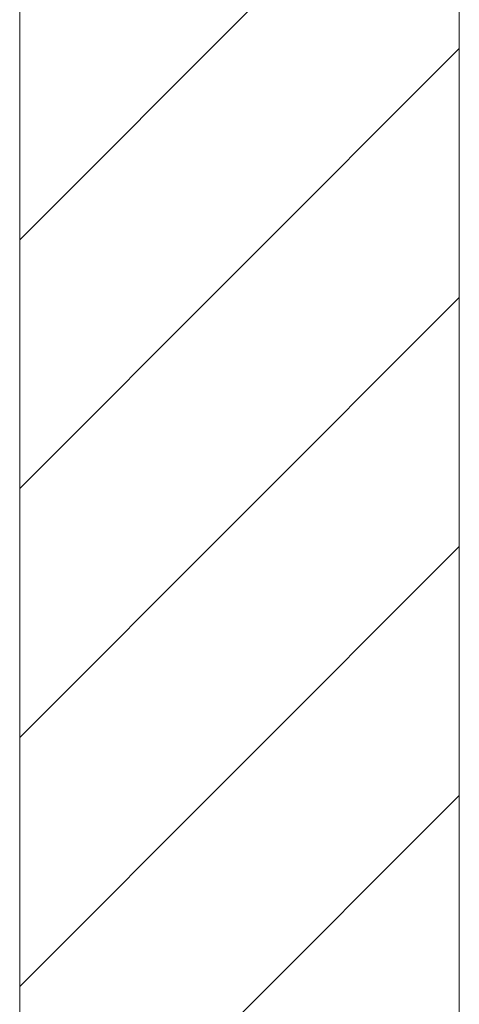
# Model space of a CAD drawing. Extents: x -620 to 3480, y 62 to 1102.
# Tile 221 of 256: x 245.6 to 248.1, y 789.42 to 795.01. Entities that reach past the tile are written whole.
import ezdxf
from ezdxf.lldxf.tags import DXFTag

# ---------------------------------------------------------------- set-up
doc = ezdxf.new("R2010")
doc.units = 0
doc.layers.get('0').update_dxf_attribs({"lineweight": 13})
doc.layers.add('E_Detail_Linie_Text_Bem', color=7, linetype='Continuous', lineweight=13)
doc.layers.add('E_Detail_Wandschraffur', color=7, linetype='Continuous', lineweight=5, true_color=0xc0c0c0)
tags = doc.linetypes.add('fein_strichliert', pattern=[4, 1, -2, 1]).pattern_tags.tags
tags[8:9] = [DXFTag(74, 4), DXFTag(75, 0), DXFTag(340, '0'), DXFTag(46, 0.0), DXFTag(50, 0.0), DXFTag(44, 0.0), DXFTag(45, 0.0)]
tags[6:7] = [DXFTag(74, 4), DXFTag(75, 0), DXFTag(340, '0'), DXFTag(46, 0.0), DXFTag(50, 0.0), DXFTag(44, 0.0), DXFTag(45, 0.0)]
tags[4:5] = [DXFTag(74, 4), DXFTag(75, 0), DXFTag(340, '0'), DXFTag(46, 0.0), DXFTag(50, 0.0), DXFTag(44, 0.0), DXFTag(45, 0.0)]

# ---------------------------------------------------------------- blocks, each defined once
blk = doc.blocks.new('Referenz-A06G9STY8I')
at = {"layer": 'E_Detail_Linie_Text_Bem', "linetype": 'Continuous', "ltscale": 0.13}
for p, q in [((248.1028, 810.9747), (248.1028, 770.9747)), ((245.6028, 770.9747), (245.6028, 798.9747))]:
    blk.add_line(p, q, dxfattribs=at)
at = {"layer": 'E_Detail_Wandschraffur', "linetype": 'fein_strichliert', "ltscale": 0.13}
for p, q in [((245.6028, 793.7599), (248.1028, 796.2599)), ((245.6028, 790.9315), (248.1028, 793.4315)), ((246.2919, 788.7922), (248.1028, 790.6031))]:
    blk.add_line(p, q, dxfattribs=at)
at = {"layer": 'E_Detail_Wandschraffur', "linetype": 'ByBlock', "ltscale": 0.13}
for p, q in [((245.6028, 792.3457), (248.1028, 794.8457)), ((245.6028, 789.5173), (248.1028, 792.0173))]:
    blk.add_line(p, q, dxfattribs=at)

msp = doc.modelspace()

# ---------------------------------------------------------------- block references
at = {"color": 8, "lineweight": 25, "ltscale": 0.25, "true_color": 0x808080}
msp.add_blockref('Referenz-A06G9STY8I', (0, 0), dxfattribs=at)

doc.saveas('drawing.dxf')
